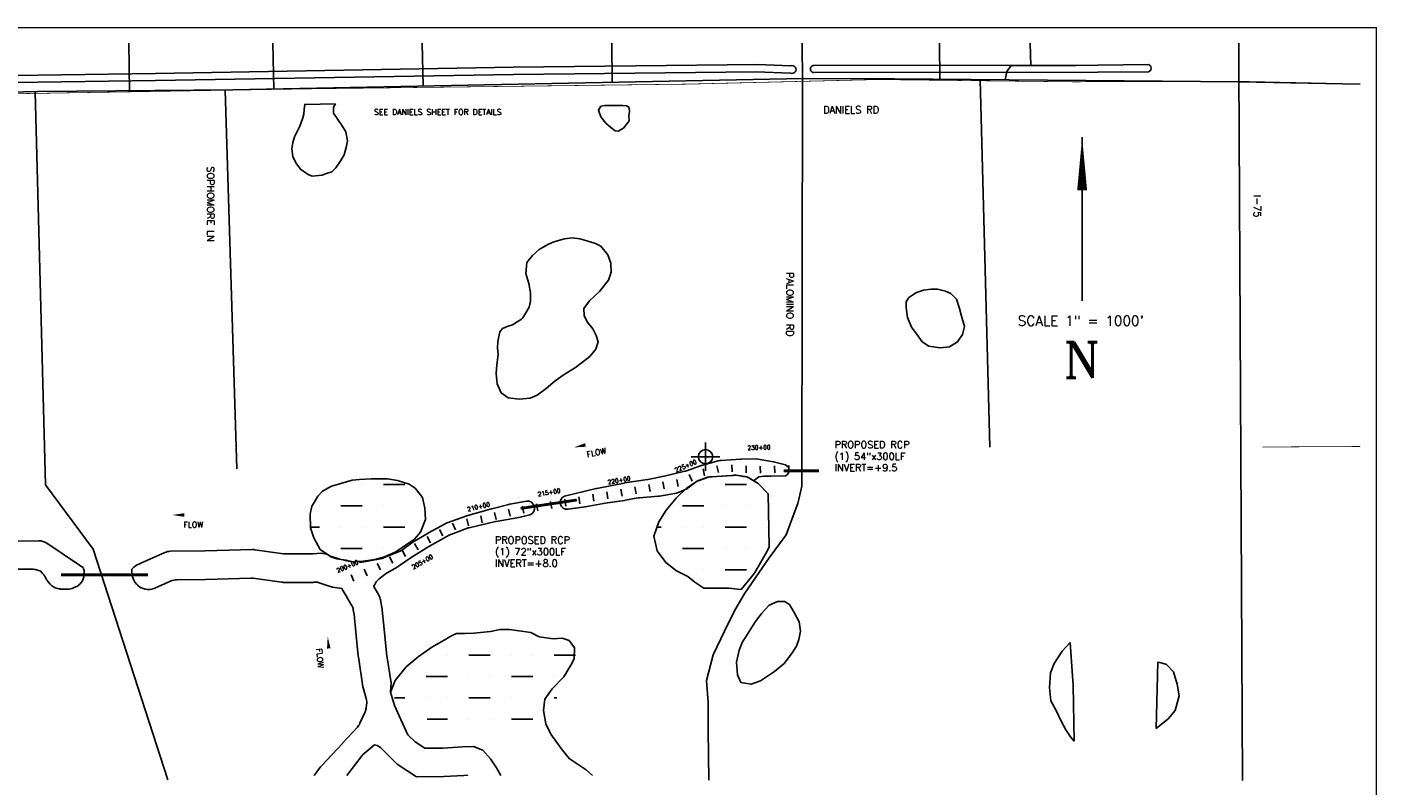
# Model space of a CAD drawing. Extents: x 224218 to 240978, y 794990 to 805715.
# Tile 4 of 4: x 231497 to 240978, y 800387 to 805715. Entities that reach past the tile are written whole.
import ezdxf
from ezdxf.enums import TextEntityAlignment as Align

# ---------------------------------------------------------------- set-up
doc = ezdxf.new("R2010")
doc.units = 0
doc.header["$LTSCALE"] = 800
doc.header["$PDMODE"] = 34
doc.header["$PDSIZE"] = 100
doc.linetypes.add('DASHED', pattern=[0])
doc.layers.get('0').update_dxf_attribs({"linetype": 'CONTINUOUS'})
for name, color, linetype in [('BORDER', 1, 'CONTINUOUS'), ('HATCH', 3, 'CONTINUOUS'), ('MAJROADS', 9, 'CONTINUOUS'), ('MINROADS', 9, 'CONTINUOUS'), ('MORE_WL', 14, 'CONTINUOUS'), ('PLAKES', 5, 'CONTINUOUS'), ('SEC', 2, 'CONTINUOUS'), ('STATIONS', 7, 'CONTINUOUS'), ('STRUCTTEXT', 7, 'CONTINUOUS'), ('STRUCTURES', 1, 'CONTINUOUS'), ('SUBBASINS', 6, 'DASHED'), ('TEXT', 7, 'CONTINUOUS'), ('WL-PRESERVE', 14, 'CONTINUOUS')]:
    doc.layers.add(name, color=color, linetype=linetype)
doc.styles.get("Standard").update_dxf_attribs({"font": 'ROMANT'})

# ---------------------------------------------------------------- blocks, each defined once
blk = doc.blocks.new('FLARROW')
at = {"layer": 'PLAKES', "color": 0}
blk.add_lwpolyline([(0, 0, 0, 0.05, 0), (0.168, 0, 0, 0, -0.087559), (0.267, -0.018, 0, 0, 0.245722), (0.355, -0.006, 0, 0, -0.309425), (0.492, -0.004, 0, 0, 0), (0.558, -0.006, 0, 0, 0)], format="xyseb", dxfattribs=at)
blk.add_text('FLOW', height=0.08, dxfattribs=at).set_placement((0.295, -0.176), align=Align.CENTER)
blk = doc.blocks.new('*X')
at = {"color": 0}
for p, q in [((233700, 802500), (233700, 802500)), ((233850, 802500), (233850, 802500)), ((234000, 802500), (234150, 802500)), ((236250, 802500), (236250, 802500)), ((236400, 802500), (236550, 802500)), ((233550, 802350), (233550, 802350)), ((233700, 802350), (233850, 802350)), ((234000, 802350), (234000, 802350)), ((234150, 802350), (234150, 802350)), ((236100, 802350), (236250, 802350)), ((236400, 802350), (236400, 802350)), ((236550, 802350), (236550, 802350)), ((236700, 802350), (236704.2, 802350)), ((233487.7, 802200), (233550, 802200)), ((233700, 802200), (233700, 802200)), ((233850, 802200), (233850, 802200)), ((234000, 802200), (234150, 802200)), ((235921.8, 802200), (235950, 802200)), ((236100, 802200), (236100, 802200)), ((236250, 802200), (236250, 802200)), ((236400, 802200), (236550, 802200)), ((236700, 802200), (236700, 802200)), ((233700, 802050), (233850, 802050)), ((234000, 802050), (234000, 802050)), ((235950, 802050), (235950, 802050)), ((236100, 802050), (236250, 802050)), ((236400, 802050), (236400, 802050)), ((236550, 802050), (236550, 802050)), ((236700, 802050), (236703.3, 802050)), ((236100, 801900), (236100, 801900)), ((236250, 801900), (236250, 801900)), ((236400, 801900), (236550, 801900)), ((234450, 801300), (234450, 801300)), ((234600, 801300), (234750, 801300)), ((234900, 801300), (234900, 801300)), ((235050, 801300), (235050, 801300)), ((235200, 801300), (235350, 801300)), ((234300, 801150), (234450, 801150)), ((234600, 801150), (234600, 801150)), ((234750, 801150), (234750, 801150)), ((234900, 801150), (235050, 801150)), ((235200, 801150), (235200, 801150)), ((234078.7, 801000), (234150, 801000)), ((234300, 801000), (234300, 801000)), ((234450, 801000), (234450, 801000)), ((234600, 801000), (234750, 801000)), ((234900, 801000), (234900, 801000)), ((235050, 801000), (235050, 801000)), ((235200, 801000), (235217.9, 801000)), ((234307.1, 800850), (234450, 800850)), ((234600, 800850), (234600, 800850)), ((234750, 800850), (234750, 800850)), ((234900, 800850), (235050, 800850))]:
    blk.add_line(p, q, dxfattribs=at)

msp = doc.modelspace()

# ---------------------------------------------------------------- linework, layer by layer
at = {"layer": 'BORDER', "color": 0, "const_width": 10}
msp.add_lwpolyline([(224223.2, 795250.3), (240973.2, 795250.3), (240973.2, 805710.3), (224223.2, 805710.3)], close=True, dxfattribs=at)
at = {"layer": 'MAJROADS', "color": 0}
for points in [[(236941.6, 805602.2), (236943.9, 805334.3)], [(240008.8, 805602.2), (240007.7, 805417.2), (240032.7, 800419)], [(240860.9, 805313.5), (240008.8, 805329.2), (237588.7, 805349.9), (236951.2, 805352.4), (232941.3, 805273.4), (231572.1, 805261.3), (230196.8, 805229.4), (229810.7, 805189.3), (228932.3, 805096.4), (228592.2, 805055.9), (228320.2, 805042.6), (227886.9, 805077), (227238.3, 805165.6), (226966.9, 805208.3), (225526.2, 805241), (224321.9, 805224)]]:
    msp.add_lwpolyline(points, dxfattribs=at)
at = {"layer": 'MINROADS', "color": 0}
for points in [[(232211.2, 805602.2), (232215.4, 805267)], [(233224, 805602.2), (233229.6, 805279)], [(234272.9, 805602.2), (234278.1, 805299.7)], [(235603.2, 805602.2), (235607.6, 805325.9)], [(237904.8, 805602.2), (237908.6, 805347.2)], [(238542.7, 805602.2), (238546.6, 805441.9)], [(238367.5, 805343.2), (238377.2, 805403.4), (238409.8, 805443.8), (238863.2, 805445.3)], [(232887.4, 805272.2), (232970.8, 802609.7)], [(236943.9, 805334.3), (236937.6, 802486.6), (236911.6, 802366), (236871.2, 802260), (236828.9, 802145.3), (236709, 801984.3), (236537.4, 801735.1), (236467.5, 801616.3), (236395.3, 801468.6), (236316.2, 801302.5), (236268.6, 801121.4), (236280, 800966.8), (236279.8, 800772.2), (236284.7, 800421.8)], [(238191.2, 805345.4), (238258.4, 802761.7)], [(231553, 805259), (231627.5, 802498.1), (231960.7, 802043.8), (232486.5, 800424.6)]]:
    msp.add_lwpolyline(points, dxfattribs=at)
at = {"layer": 'MORE_WL', "color": 0}
for points in [[(233663.2, 805176.2), (233649.2, 805152.6), (233649.6, 805109), (233678.6, 805065.6), (233710.5, 805020.4), (233735, 804977.9), (233746.9, 804915.3), (233738.4, 804868.8), (233723.7, 804817.3), (233695.6, 804770.6), (233666.1, 804725.1), (233636.7, 804698.1), (233593.8, 804682), (233568.6, 804674.4), (233498.5, 804667.3), (233470.8, 804677.9), (233416.9, 804715.3), (233384.6, 804759.3), (233363.6, 804805.5), (233357.4, 804858.5), (233362.9, 804902.4), (233376.1, 804942.6), (233398.1, 804989.8), (233414, 805018.1), (233431.9, 805069.1), (233439.9, 805103.1), (233442.2, 805136.8), (233447, 805170.7)], [(235590.7, 805163.2), (235554.7, 805164.4), (235527.7, 805157.6), (235509.8, 805131), (235526.5, 805083.9), (235562.4, 805038.7), (235597.7, 805008.3), (235626.8, 804984.4), (235648.9, 804982.7), (235685.8, 805003.9), (235712.7, 805037.6), (235726.2, 805056.7), (235724.2, 805093.9), (235729.3, 805118.9), (235725.9, 805149.1), (235708, 805161.3), (235681.5, 805162.6), (235658.4, 805162.2)], [(234969.4, 803661.9), (234939.3, 803643.3), (234906.7, 803622.8), (234868.6, 803610.7), (234836.5, 803596.1), (234817.1, 803572.8), (234803.8, 803505.2), (234801, 803458.8), (234805.8, 803413.2), (234795.3, 803340), (234790.8, 803279.7), (234798.5, 803206.4), (234826.5, 803143), (234876.6, 803109.3), (234952.5, 803098.7), (235030.6, 803106.9), (235079.9, 803127.3), (235143.2, 803175.2), (235205.6, 803228.3), (235268.4, 803272.2), (235349.6, 803322.4), (235399.1, 803359.6), (235449, 803399.2), (235491, 803450.1), (235508.7, 803501.9), (235493.5, 803546.1), (235469.8, 803593.9), (235431.4, 803643), (235410.2, 803686.4), (235407.7, 803736.8), (235446.2, 803789.8), (235517.9, 803856.7), (235581.4, 803936.7), (235599.8, 803991.4), (235597.9, 804054.2), (235575.6, 804113.5), (235526.5, 804173.9), (235488.6, 804193.1), (235428.3, 804212.4), (235379.6, 804226.4), (235327.3, 804232.8), (235270.8, 804226.5), (235196.3, 804205.8), (235154.5, 804185.4), (235094.6, 804152.2), (235047.8, 804109.4), (235007.4, 804060.1), (235000.8, 803982.9), (235021.4, 803911.9), (235033.4, 803847), (235033.7, 803787.5), (235022.5, 803746), (235000.6, 803706.5), (234979, 803670.2)], [(237671.2, 803742.4), (237680, 803674.3), (237707.8, 803605.9), (237743.5, 803557.4), (237783.8, 803501.5), (237830.3, 803472.7), (237909.3, 803459), (237975.8, 803468.2), (238032.7, 803501.2), (238067.7, 803554.3), (238081.8, 803609.6), (238061.1, 803682.9), (238045.8, 803735.9), (238024, 803802.4), (237985.4, 803841), (237947.9, 803859.4), (237891.4, 803871.5), (237847.4, 803872.3), (237792.3, 803864.6), (237743.3, 803847.9), (237710.3, 803828.9), (237689.5, 803812.7), (237672.3, 803783.5)], [(236522.1, 801393), (236498.4, 801333.9), (236479.4, 801250.4), (236486.9, 801161.1), (236511, 801107.2), (236582.3, 801096.5), (236649.4, 801120.5), (236747, 801185), (236814.5, 801241.4), (236866.7, 801308.7), (236901.7, 801364), (236918.6, 801410.9), (236929.4, 801467.5), (236920.2, 801533.7), (236885.7, 801600.5), (236851.7, 801656.2), (236815.9, 801677.3), (236767.7, 801677.8), (236710.2, 801651.2), (236657.5, 801594.6), (236613.3, 801537), (236576.5, 801477.6), (236541.5, 801421.5)], [(238823.1, 801389.3), (238766.6, 801328.4), (238711.8, 801242.2), (238685.4, 801176.1), (238677.4, 801071.5), (238688.2, 800980), (238723.7, 800910), (238760.1, 800835.8), (238793.8, 800775.4), (238825.2, 800726.3), (238850.8, 800695.8), (238844.5, 801085.6)], [(239427.8, 800783.3), (239510.7, 800852.9), (239561.3, 800911.5), (239588.1, 801013), (239575.6, 801095.4), (239548.5, 801183.2), (239500.7, 801233.2), (239463.1, 801246.7), (239438.5, 801250.5)]]:
    msp.add_lwpolyline(points, close=True, dxfattribs=at)
at = {"layer": 'PLAKES', "color": 0}
for points in [[(231409.2, 805375.1), (232398.1, 805388.5), (234912.3, 805431.7), (236630.3, 805450.4), (236859.5, 805441.6, -1.5), (236859.5, 805390.7), (236617.6, 805400.2), (234913, 805381.7), (232398.8, 805338.6), (231409.9, 805325.1)], [(233837.5, 801950.5), (233980, 801977.5, 0.051199), (233999.6, 801983.3), (234116.4, 802031.5, 0.058828), (234136.8, 802043), (234209.9, 802095.9, -0.023759), (234217.8, 802101.1), (234313.8, 802157.5, -0.007678), (234316.5, 802159), (234433.6, 802223.1, -0.038884), (234447.7, 802229.5), (234586.1, 802279.3, -0.017976), (234593, 802281.5), (234758.6, 802328, -0.004377), (234760.3, 802328.5), (234880.7, 802360, -0.020729), (234888.8, 802361.8), (235004, 802382, -0.930722), (235027.9, 802286.5, -0.044987), (234950.4, 802268.6), (234791.5, 802239.2, 0.010922), (234787.2, 802238.3), (234601.8, 802195.5, 0.032366), (234589.4, 802191.8), (234474.2, 802148.9, 0.036868), (234460.8, 802142.8), (234323.4, 802067.1, 0.013136), (234318.9, 802064.5), (234212.9, 801998.6, 0.012706), (234208.7, 801995.8), (234106.6, 801924.9, -0.019195), (234100.1, 801920.8), (234022.1, 801875.1, 0.030224), (234012.1, 801868.3), (233970.9, 801837, 0.103523), (233944.1, 801806), (233941.2, 801800.8, 0.019104), (233937.8, 801794), (233932.2, 801781.9), (233967.6, 801720.6, -0.086988), (233979.4, 801688.2), (233990.9, 801623.1, -0.018217), (233992, 801615.9), (234005.9, 801481.5, -0.001422), (234005.9, 801480.9), (234021.9, 801317.8, 0.013281), (234022.5, 801312.6), (234051.6, 801120.6, 0.034206), (234054.6, 801107.3), (234048.8, 801039.3)], [(231163.7, 802100.9), (231579, 802103.9, -0.151629), (231635.8, 802086.7), (231865.5, 801931.4, 0.009387), (231868.6, 801929.4), (231891, 801915.4), (231893.7, 801907.3, -0.133089), (231896.7, 801855), (231895.8, 801850.6, -0.15143), (231867, 801798.9), (231866.2, 801798.2, -0.08469), (231838.4, 801779.4), (231823.5, 801772.7, -0.106448), (231782.4, 801763.8), (231744.9, 801763.8, -0.059529), (231721.3, 801766.7), (231709.9, 801769.4, -0.15166), (231659, 801799.9), (231645.8, 801814.6, -0.059311), (231632.2, 801834), (231621.4, 801854.1, 0.064335), (231606.4, 801874.9), (231592.7, 801889.6), (231564, 801899.1, 0.07995), (231532.6, 801904.2), (231180.4, 801904.5, 0.210306)], [(233514.3, 800454.2), (233557.8, 800515, -0.03349), (233566.3, 800525.4), (233711.4, 800679.8, 0.002185), (233711.9, 800680.5), (233816.7, 800793.9, 0.081286), (233834.4, 800820.9), (233870.8, 800902, 0.065552), (233878.2, 800927), (233882, 800950.8, 0.112075), (233879.2, 800995), (233858.9, 801063.8, -0.034206), (233855.9, 801077.1), (233824, 801287.8, -0.013281), (233823.3, 801293.1), (233806.9, 801460.9, 0.001422), (233806.9, 801461.5), (233793.8, 801588.1, 0.018217), (233792.7, 801595.3), (233788.6, 801618.6, 0.086988), (233776.8, 801651.1), (233743.8, 801708.4, 0.005943), (233742.5, 801710.4), (233715.4, 801755.1, -0.022434), (233711, 801762.9), (233707.9, 801769.2), (233642.9, 801778.8, -0.042397), (233626.4, 801782.7), (233540.5, 801810.8), (233536.5, 801813.6), (233514.2, 801812, -0.018585), (233506.8, 801811.7), (233297.5, 801811.7, -0.035324), (233283.4, 801812.7), (233085.9, 801840.8, 0.042491), (233069, 801841.8), (232752.2, 801832.7, -0.004283), (232750.5, 801832.6), (232548.3, 801830.3, 0.102695), (232508.6, 801821.6), (232394.7, 801770.6, -0.117444), (232349.2, 801762), (232340.1, 801762.4, -0.14601), (232286.1, 801781.3), (232281.3, 801784.8, -0.108337), (232252.8, 801816.8), (232246.6, 801827.8, -0.121337), (232233.8, 801873.9), (232232.9, 801904.1), (232237.1, 801909.3, -0.141133), (232282.8, 801940.6), (232286.5, 801941.9, 0.024953), (232295.8, 801945.5), (232464.8, 802021.1, -0.102695), (232504.5, 802029.8), (232746.5, 802032.6, 0.004283), (232748.2, 802032.6), (233080.3, 802042.2, -0.042491), (233097.2, 802041.2), (233297.6, 802012.7, 0.035324), (233311.7, 802011.7), (233499.3, 802011.7, 0.018585), (233506.8, 802012), (233557.2, 802015.7, -0.172959), (233622, 801997.9), (233630.9, 801991.7), (233672.4, 801978.1, 0.042397), (233688.9, 801974.2), (233733.1, 801967.7, -0.028537), (233744.2, 801965.4), (233765.3, 801959.8, 0.084181), (233798.6, 801956.7), (233832.2, 801959.2), (233837.5, 801950.5)], [(233938.1, 800668.9), (233851.7, 800596.4, 0.006734), (233850, 800594.2), (233744.1, 800454.2, 0.006178)]]:
    msp.add_lwpolyline(points, format="xyb", dxfattribs=at)
for points in [[(237024.9, 805395.4, -1.032028), (237024.9, 805445.4), (239016.9, 805447.8), (239372.4, 805450.5, -0.765182), (239372.8, 805400.5), (239017.1, 805397.8)], [(236554.3, 802552.3, 0.018834), (236526.9, 802556.6), (236477.6, 802564.3, 0.077544), (236449.9, 802562.5), (236407.2, 802559.8), (236308.8, 802553, 0.080612), (236276.9, 802549.8), (236219.5, 802530.7, 0.087192), (236189.1, 802514.2), (236141, 802476.1, -0.061775), (236120, 802463.4), (236083.1, 802446.8, -0.062748), (236059.2, 802439.4), (235938.8, 802418.5, -0.021826), (235930.1, 802417.4), (235799, 802406.2, 0.023742), (235789.6, 802405), (235697.6, 802388.2, -0.008636), (235694.2, 802387.7), (235574.8, 802370.2, 0.005724), (235572.5, 802369.8), (235416.5, 802343.4, -0.004829), (235414.6, 802343), (235296.3, 802325.3, -0.90136), (235272.4, 802417.7), (235494.1, 802470.9, -0.010267), (235498.1, 802471.8), (235690.5, 802509.7, -0.01251), (235695.4, 802510.6), (235853.8, 802533.6, 0.015765), (235860, 802534.7), (235969.1, 802557.7, 0.005899), (235971.4, 802558.2), (236116.7, 802592.4, 0.02887), (236127.8, 802595.7), (236225.9, 802631.1, -0.020074), (236233.6, 802633.5), (236350.9, 802665.5, -0.051627), (236371.3, 802668.9), (236507.9, 802677.1, -0.010519), (236512.1, 802677.2), (236617.7, 802679.1), (236740.7, 802659.1), (236823.4, 802637.7, -0.65278), (236824.8, 802560.7), (236722.2, 802557.9), (236672.3, 802557.9), (236636.6, 802552.2), (236605.1, 802529.5), (236596.1, 802527.8)]]:
    msp.add_lwpolyline(points, format="xyb", close=True, dxfattribs=at)
msp.add_lwpolyline([(234590.5, 800454.2), (234589.4, 800455.9), (234565.5, 800454.8), (234423.5, 800446.6), (234231.6, 800445.5), (234096.2, 800533.7), (234005.1, 800624.1), (233979.6, 800652), (233956.6, 800665.8), (233938.1, 800668.9)], dxfattribs=at)
at = {"layer": 'SEC', "color": 0}
msp.add_point((236262.4, 802694.5), dxfattribs=at)
at = {"layer": 'STATIONS', "color": 0}
for p, q in [((236342, 802631.8), (236353.4, 802583.1)), ((236446.3, 802637.7), (236448.8, 802587.7)), ((236548, 802630.2), (236546.5, 802580.3)), ((236646.6, 802628.3), (236647.8, 802578.3)), ((236746.6, 802630.6), (236747.8, 802580.6)), ((236846.6, 802632.8), (236847.7, 802582.9)), ((235962.2, 802518), (235970.9, 802468.8)), ((236060.6, 802535.6), (236069.4, 802486.3)), ((236148.1, 802569.8), (236167.7, 802523.8)), ((236244.6, 802609.1), (236256, 802560.4)), ((235469.9, 802430.4), (235478.6, 802381.2)), ((235568.3, 802448), (235577.1, 802398.7)), ((235666.8, 802465.5), (235675.6, 802416.3)), ((235765.2, 802483), (235774, 802433.8)), ((235863.7, 802500.5), (235872.5, 802451.3)), ((234977.2, 802346.6), (234985.5, 802297.3)), ((235075.8, 802363.3), (235084.1, 802313.9)), ((235174.4, 802379.9), (235182.7, 802330.6)), ((235273, 802396.5), (235281.3, 802347.2)), ((235371.6, 802413.1), (235379.9, 802363.8)), ((234585.8, 802257), (234597.2, 802208.3)), ((234683.2, 802279.8), (234694.6, 802231.1)), ((234780.6, 802302.6), (234791.9, 802253.9)), ((234877.9, 802325.3), (234889.3, 802276.6)), ((234393.1, 802183), (234417.8, 802139.5)), ((234485, 802227), (234506.4, 802181.8)), ((234219.2, 802084.2), (234243.9, 802040.7)), ((234306.2, 802133.6), (234330.9, 802090.1)), ((234043.4, 801990.5), (234066.8, 801946.3)), ((234131.8, 802037.2), (234155.2, 801993)), ((233773.5, 801864.9), (233793.2, 801818.9)), ((233865.4, 801904.3), (233885.1, 801858.3)), ((233955, 801943.7), (233978.4, 801899.5))]:
    msp.add_line(p, q, dxfattribs=at)
at = {"layer": 'STRUCTURES', "color": 0, "const_width": 20}
for points in [[(236810, 802595), (237060, 802595)], [(234963.6, 802331.1), (235358.8, 802390.7)], [(231735.5, 801865.1), (232346.1, 801864.7)]]:
    msp.add_lwpolyline(points, dxfattribs=at)
at = {"layer": 'SUBBASINS', "color": 0, "const_width": 5}
for points in [[(240860.9, 805315.1), (239998.2, 805333.7), (238852.3, 805329.7), (237469.2, 805345.8), (236134.3, 805313.6), (233541, 805281.4), (230139.5, 805225.1), (229174.6, 805116.6), (228495.1, 805048.2), (228173.4, 805052.3)], [(240860.9, 802766.7), (240172.7, 802762.9)]]:
    msp.add_lwpolyline(points, dxfattribs=at)
at = {"layer": 'TEXT', "color": 0}
msp.add_line((238907.2, 804941.4), (238907.2, 803791.2), dxfattribs=at)
msp.add_lwpolyline([(238907.2, 804941.4, 0, 70, 0), (238907.2, 804566.3, 70, 70, 0)], format="xyseb", dxfattribs=at)
at = {"layer": 'WL-PRESERVE', "color": 0}
msp.add_lwpolyline([(233497, 802347.3), (233485.3, 802290.9), (233487.8, 802194.2), (233511.5, 802125.2), (233556, 802042.9), (233620.1, 801998.1), (233693.4, 801974.1), (233773.1, 801956.2), (233857.1, 801960), (233939.7, 801972.8), (234007.1, 801992), (234088.2, 802026.9), (234154.7, 802072.7), (234217.7, 802116.1), (234261, 802163.9), (234296.3, 802253), (234290.8, 802332.5), (234275.5, 802407.4), (234222.4, 802472.8), (234180.6, 802501.9), (234098.9, 802527.6), (234028.3, 802538.2), (233914.2, 802539.2), (233830.8, 802534.9), (233780.4, 802530.6), (233700.6, 802507.4), (233636, 802486.6), (233571.4, 802451.9), (233539.5, 802416.5), (233513.2, 802373.1)], close=True, dxfattribs=at)
for points in [[(236704.2, 802433.4), (236703.1, 802434.7), (236632.4, 802506.6), (236554.3, 802552.3), (236477.6, 802564.3), (236381, 802558.1), (236338.9, 802555.2), (236278, 802550.8), (236263.2, 802544.5), (236204.5, 802523.8), (236128.3, 802473.7), (236055.3, 802403.4), (235986.8, 802318.3), (235934.9, 802237.4), (235899.5, 802136.4), (235922.7, 802033), (235982.6, 801950.6), (236058.4, 801892.1), (236137.9, 801851.7), (236187.3, 801813), (236249.9, 801771.7), (236351.4, 801771.6), (236428.7, 801770.7), (236487.7, 801763.5), (236513.2, 801761.9), (236605.5, 801877), (236694.9, 802029.9), (236708, 802061.1), (236703.1, 802434.7)], [(235468.1, 800454.2), (235424.1, 800493), (235303.7, 800573), (235248.4, 800643.3), (235174.7, 800744.2), (235141.7, 800817.4), (235124.5, 800910.9), (235134, 800990.1), (235184, 801062.9), (235267.3, 801148.7), (235316.1, 801229.7), (235340.3, 801274.4), (235342, 801352.4), (235303.4, 801403.9), (235256.3, 801418.6), (235192.5, 801413.6), (235094.9, 801428.8), (235034.2, 801459), (234884.8, 801480.8), (234819.7, 801479.4), (234751.1, 801466.4), (234634.5, 801454.1), (234575.1, 801453), (234513.5, 801453), (234483.4, 801438.9), (234457.5, 801423.4), (234435.2, 801409.2), (234427.3, 801406.1)], [(234427.3, 801406.1), (234339.6, 801357.1), (234244.2, 801288.2), (234160, 801217.8), (234082.6, 801122), (234048.8, 801039.3), (234077.1, 800946.3), (234122.4, 800846.6), (234171.5, 800740.8), (234222.5, 800690.1), (234290.5, 800645.8), (234417.2, 800646.5), (234555, 800654.5), (234632.6, 800658.1), (234697.3, 800631.8), (234752.5, 800571.7), (234794.8, 800507.7), (234823.9, 800454.2)]]:
    msp.add_lwpolyline(points, dxfattribs=at)

# ---------------------------------------------------------------- block references
at = {"layer": 'HATCH', "color": 0}
msp.add_blockref('*X', (0, 0), dxfattribs=at)
msp.add_blockref('*X', (0, 0), dxfattribs=at)
msp.add_blockref('*X', (0, 0), dxfattribs=at)
msp.add_blockref('*X', (0, 0), dxfattribs=at)
msp.add_blockref('*X', (0, 0), dxfattribs=at)
msp.add_blockref('*X', (0, 0), dxfattribs=at)
at = {"layer": 'TEXT', "color": 0, "xscale": 500, "yscale": 500, "zscale": 500}
for p, rotation in [((235337, 802759.8), 12.09475707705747), ((233608.5, 801430.8), 275.2900812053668)]:
    msp.add_blockref('FLARROW', p, dxfattribs=dict(at, rotation=rotation))
msp.add_blockref('FLARROW', (232516.8, 802285.1), dxfattribs=at)

# ---------------------------------------------------------------- texts
at = {"layer": 'STATIONS', "color": 0}
for s, rotation, p in [('230+00', 1.31192, (236638.1, 802744.7)), ('225+00', 23.02597, (236128.6, 802615.8)), ('220+00', 10.08961, (235658, 802514.7)), ('215+00', 9.5669, (235166.1, 802429.2)), ('210+00', 13.15784, (234671.8, 802328.5)), ('200+00', 23.19907, (233753.8, 801910.9)), ('205+00', 29.59287, (234280.7, 801943))]:
    msp.add_text(s, height=30, rotation=rotation, dxfattribs=at).set_placement(p, align=Align.CENTER)
at = {"layer": 'STRUCTTEXT', "color": 0}
for s, p in [('PROPOSED RCP', (237168.3, 802753.9)), ('(1) 54"x300LF', (237168.3, 802673)), ('INVERT=+9.5', (237168.3, 802592)), ('(1) 72"x300LF', (234783.1, 802002.3)), ('PROPOSED RCP', (234783.1, 802083.3)), ('INVERT=+8.0', (234783.1, 801921.4))]:
    msp.add_text(s, height=50, dxfattribs=at).set_placement(p)
at = {"layer": 'TEXT', "color": 0}
for s, height, p in [('SEE DANIELS SHEET FOR DETAILS', 40, (233933.5, 805097.6)), ('DANIELS RD', 50, (237088.3, 805108.1))]:
    msp.add_text(s, height=height, dxfattribs=at).set_placement(p)
for s, p in [('SOPHOMORE LN', (232761.3, 804735)), ('I-75', (240113.1, 804534.7)), ('PALOMINO RD', (236829.8, 803992))]:
    msp.add_text(s, height=50, rotation=270, dxfattribs=at).set_placement(p)
for s, height, p in [('SCALE 1" = 1000\'', 70.014, (238897.9, 803615.3)), ('N', 250.1, (238904.9, 803249.4))]:
    msp.add_text(s, height=height, dxfattribs=at).set_placement(p, align=Align.CENTER)

doc.saveas('drawing.dxf')
